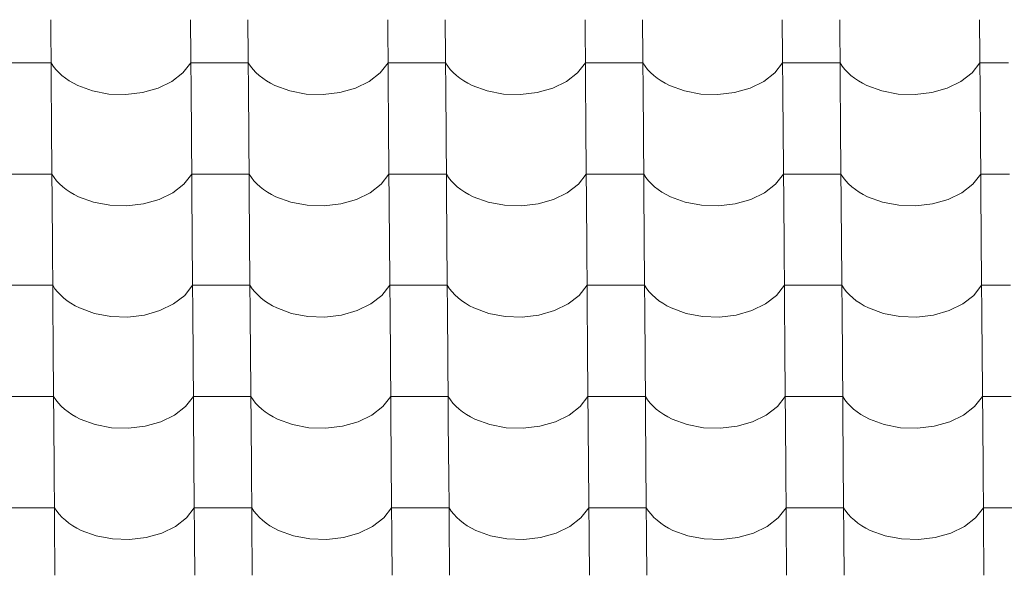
# Model space of a CAD drawing. Header units: millimetres. Extents: x -27785 to 104762, y -947 to 11132.
# Tile 66 of 146: x -12298 to -11474, y 7969 to 8433. Entities that reach past the tile are written whole.
import ezdxf

# ---------------------------------------------------------------- set-up
doc = ezdxf.new("R2010")
doc.units = ezdxf.units.MM
doc.header["$MEASUREMENT"] = 0
doc.layers.add('POHLED JIŽNÍ_1_Bourané_Výplně - Povrchové', color=7, linetype='Continuous')
doc.layers.add('POHLED JIŽNÍ_1_Konstrukce - nosné', color=7, linetype='Continuous')

# ---------------------------------------------------------------- blocks, each defined once
blk = doc.blocks.new('*X2', base_point=(-29303.7, -27473.93))
at = {"layer": 'POHLED JIŽNÍ_1_Bourané_Výplně - Povrchové', "color": 7, "linetype": 'Continuous', "lineweight": 13}
for p, q in [((-12271.74, 8433.24), (-12271.02, 8340.57)), ((-12154.78, 8433.24), (-12154.06, 8340.57)), ((-12106.74, 8433.24), (-12106.02, 8340.57)), ((-11989.78, 8433.24), (-11989.06, 8340.57)), ((-11941.75, 8433.24), (-11941.03, 8340.57)), ((-11824.79, 8433.24), (-11824.07, 8340.57)), ((-11776.75, 8433.24), (-11776.03, 8340.57)), ((-11659.79, 8433.24), (-11659.07, 8340.57)), ((-11611.76, 8433.24), (-11611.04, 8340.57)), ((-11494.79, 8433.24), (-11494.07, 8340.57)), ((-12295.48, 8397.08), (-12319.49, 8397.08)), ((-12271.46, 8397.08), (-12295.48, 8397.08)), ((-12271.46, 8397.08), (-12269.61, 8394.29)), ((-12269.61, 8394.29), (-12267.47, 8391.59)), ((-12161.1, 8388.7), (-12154.5, 8397.08)), ((-12130.48, 8397.08), (-12154.5, 8397.08)), ((-12106.46, 8397.08), (-12130.48, 8397.08)), ((-12106.46, 8397.08), (-12104.62, 8394.29)), ((-12104.62, 8394.29), (-12102.48, 8391.59)), ((-11996.1, 8388.7), (-11989.5, 8397.08)), ((-11965.48, 8397.08), (-11989.5, 8397.08)), ((-11941.47, 8397.08), (-11965.48, 8397.08)), ((-11941.47, 8397.08), (-11939.62, 8394.29)), ((-11939.62, 8394.29), (-11937.48, 8391.59)), ((-11831.11, 8388.7), (-11824.51, 8397.08)), ((-11800.49, 8397.08), (-11824.51, 8397.08)), ((-11776.47, 8397.08), (-11800.49, 8397.08)), ((-11776.47, 8397.08), (-11774.63, 8394.29)), ((-11774.63, 8394.29), (-11772.48, 8391.59)), ((-11666.11, 8388.7), (-11659.51, 8397.08)), ((-11635.49, 8397.08), (-11659.51, 8397.08)), ((-11611.48, 8397.08), (-11635.49, 8397.08)), ((-11611.48, 8397.08), (-11609.63, 8394.29)), ((-11609.63, 8394.29), (-11607.49, 8391.59)), ((-11501.12, 8388.7), (-11494.51, 8397.08)), ((-11470.5, 8397.08), (-11494.51, 8397.08)), ((-12267.47, 8391.59), (-12265.04, 8389.01)), ((-12265.04, 8389.01), (-12262.34, 8386.54)), ((-12262.34, 8386.54), (-12259.38, 8384.22)), ((-12259.38, 8384.22), (-12256.18, 8382.04)), ((-12170.35, 8381.53), (-12161.1, 8388.7)), ((-12102.48, 8391.59), (-12100.05, 8389.01)), ((-12100.05, 8389.01), (-12097.35, 8386.54)), ((-12097.35, 8386.54), (-12094.39, 8384.22)), ((-12094.39, 8384.22), (-12091.19, 8382.04)), ((-12005.36, 8381.53), (-11996.1, 8388.7)), ((-11937.48, 8391.59), (-11935.05, 8389.01)), ((-11935.05, 8389.01), (-11932.35, 8386.54)), ((-11932.35, 8386.54), (-11929.39, 8384.22)), ((-11929.39, 8384.22), (-11926.19, 8382.04)), ((-11840.36, 8381.53), (-11831.11, 8388.7)), ((-11772.48, 8391.59), (-11770.06, 8389.01)), ((-11770.06, 8389.01), (-11767.36, 8386.54)), ((-11767.36, 8386.54), (-11764.4, 8384.22)), ((-11764.4, 8384.22), (-11761.2, 8382.04)), ((-11675.37, 8381.53), (-11666.11, 8388.7)), ((-11607.49, 8391.59), (-11605.06, 8389.01)), ((-11605.06, 8389.01), (-11602.36, 8386.54)), ((-11602.36, 8386.54), (-11599.4, 8384.22)), ((-11599.4, 8384.22), (-11596.2, 8382.04)), ((-11510.37, 8381.53), (-11501.12, 8388.7)), ((-12256.18, 8382.04), (-12252.76, 8380.02)), ((-12252.76, 8380.02), (-12249.12, 8378.17)), ((-12249.12, 8378.17), (-12236.64, 8373.6)), ((-12194.82, 8372.21), (-12181.79, 8375.94)), ((-12181.79, 8375.94), (-12170.35, 8381.53)), ((-12091.19, 8382.04), (-12087.76, 8380.02)), ((-12087.76, 8380.02), (-12084.12, 8378.17)), ((-12084.12, 8378.17), (-12071.64, 8373.6)), ((-12029.82, 8372.21), (-12016.79, 8375.94)), ((-12016.79, 8375.94), (-12005.36, 8381.53)), ((-11926.19, 8382.04), (-11922.76, 8380.02)), ((-11922.76, 8380.02), (-11919.13, 8378.17)), ((-11919.13, 8378.17), (-11906.65, 8373.6)), ((-11864.83, 8372.21), (-11851.8, 8375.94)), ((-11851.8, 8375.94), (-11840.36, 8381.53)), ((-11761.2, 8382.04), (-11757.77, 8380.02)), ((-11757.77, 8380.02), (-11754.13, 8378.17)), ((-11754.13, 8378.17), (-11741.65, 8373.6)), ((-11699.83, 8372.21), (-11686.8, 8375.94)), ((-11686.8, 8375.94), (-11675.37, 8381.53)), ((-11596.2, 8382.04), (-11592.77, 8380.02)), ((-11592.77, 8380.02), (-11589.14, 8378.17)), ((-11589.14, 8378.17), (-11576.66, 8373.6)), ((-11534.83, 8372.21), (-11521.8, 8375.94)), ((-11521.8, 8375.94), (-11510.37, 8381.53)), ((-12236.64, 8373.6), (-12222.96, 8371.01)), ((-12222.96, 8371.01), (-12208.78, 8370.54)), ((-12208.78, 8370.54), (-12194.82, 8372.21)), ((-12071.64, 8373.6), (-12057.97, 8371.01)), ((-12057.97, 8371.01), (-12043.78, 8370.54)), ((-12043.78, 8370.54), (-12029.82, 8372.21)), ((-11906.65, 8373.6), (-11892.97, 8371.01)), ((-11892.97, 8371.01), (-11878.79, 8370.54)), ((-11878.79, 8370.54), (-11864.83, 8372.21)), ((-11741.65, 8373.6), (-11727.97, 8371.01)), ((-11727.97, 8371.01), (-11713.79, 8370.54)), ((-11713.79, 8370.54), (-11699.83, 8372.21)), ((-11576.66, 8373.6), (-11562.98, 8371.01)), ((-11562.98, 8371.01), (-11548.8, 8370.54)), ((-11548.8, 8370.54), (-11534.83, 8372.21)), ((-12271.02, 8340.23), (-12270.3, 8247.56)), ((-12154.06, 8340.23), (-12153.33, 8247.56)), ((-12106.02, 8340.23), (-12105.3, 8247.56)), ((-11989.06, 8340.23), (-11988.34, 8247.56)), ((-11941.03, 8340.23), (-11940.3, 8247.56)), ((-11824.06, 8340.23), (-11823.34, 8247.56)), ((-11776.03, 8340.23), (-11775.31, 8247.56)), ((-11659.07, 8340.23), (-11658.35, 8247.56)), ((-11611.03, 8340.23), (-11610.31, 8247.56)), ((-11494.07, 8340.23), (-11493.35, 8247.56)), ((-12294.75, 8304.07), (-12318.77, 8304.07)), ((-12270.74, 8304.07), (-12294.75, 8304.07)), ((-12270.74, 8304.07), (-12268.89, 8301.28)), ((-12268.89, 8301.28), (-12266.75, 8298.59)), ((-12160.38, 8295.69), (-12153.77, 8304.07)), ((-12129.76, 8304.07), (-12153.77, 8304.07)), ((-12105.74, 8304.07), (-12129.76, 8304.07)), ((-12105.74, 8304.07), (-12103.89, 8301.28)), ((-12103.89, 8301.28), (-12101.75, 8298.59)), ((-11995.38, 8295.69), (-11988.78, 8304.07)), ((-11964.76, 8304.07), (-11988.78, 8304.07)), ((-11940.74, 8304.07), (-11964.76, 8304.07)), ((-11940.74, 8304.07), (-11938.9, 8301.28)), ((-11938.9, 8301.28), (-11936.76, 8298.59)), ((-11830.38, 8295.69), (-11823.78, 8304.07)), ((-11799.76, 8304.07), (-11823.78, 8304.07)), ((-11775.75, 8304.07), (-11799.76, 8304.07)), ((-11775.75, 8304.07), (-11773.9, 8301.28)), ((-11773.9, 8301.28), (-11771.76, 8298.59)), ((-11665.39, 8295.69), (-11658.79, 8304.07)), ((-11634.77, 8304.07), (-11658.79, 8304.07)), ((-11610.75, 8304.07), (-11634.77, 8304.07)), ((-11610.75, 8304.07), (-11608.91, 8301.28)), ((-11608.91, 8301.28), (-11606.76, 8298.59)), ((-11500.39, 8295.69), (-11493.79, 8304.07)), ((-11469.77, 8304.07), (-11493.79, 8304.07)), ((-12266.75, 8298.59), (-12264.32, 8296)), ((-12264.32, 8296), (-12261.62, 8293.53)), ((-12261.62, 8293.53), (-12258.66, 8291.21)), ((-12169.63, 8288.52), (-12160.38, 8295.69)), ((-12101.75, 8298.59), (-12099.32, 8296)), ((-12099.32, 8296), (-12096.62, 8293.53)), ((-12096.62, 8293.53), (-12093.67, 8291.21)), ((-12004.63, 8288.52), (-11995.38, 8295.69)), ((-11936.76, 8298.59), (-11934.33, 8296)), ((-11934.33, 8296), (-11931.63, 8293.53)), ((-11931.63, 8293.53), (-11928.67, 8291.21)), ((-11839.64, 8288.52), (-11830.38, 8295.69)), ((-11771.76, 8298.59), (-11769.33, 8296)), ((-11769.33, 8296), (-11766.63, 8293.53)), ((-11766.63, 8293.53), (-11763.67, 8291.21)), ((-11674.64, 8288.52), (-11665.39, 8295.69)), ((-11606.76, 8298.59), (-11604.34, 8296)), ((-11604.34, 8296), (-11601.64, 8293.53)), ((-11601.64, 8293.53), (-11598.68, 8291.21)), ((-11509.65, 8288.52), (-11500.39, 8295.69)), ((-12258.66, 8291.21), (-12255.46, 8289.03)), ((-12255.46, 8289.03), (-12252.03, 8287.01)), ((-12252.03, 8287.01), (-12248.4, 8285.16)), ((-12248.4, 8285.16), (-12235.92, 8280.59)), ((-12181.06, 8282.93), (-12169.63, 8288.52)), ((-12093.67, 8291.21), (-12090.46, 8289.03)), ((-12090.46, 8289.03), (-12087.04, 8287.01)), ((-12087.04, 8287.01), (-12083.4, 8285.16)), ((-12083.4, 8285.16), (-12070.92, 8280.59)), ((-12016.07, 8282.93), (-12004.63, 8288.52)), ((-11928.67, 8291.21), (-11925.47, 8289.03)), ((-11925.47, 8289.03), (-11922.04, 8287.01)), ((-11922.04, 8287.01), (-11918.4, 8285.16)), ((-11918.4, 8285.16), (-11905.93, 8280.59)), ((-11851.07, 8282.93), (-11839.64, 8288.52)), ((-11763.67, 8291.21), (-11760.47, 8289.03)), ((-11760.47, 8289.03), (-11757.04, 8287.01)), ((-11757.04, 8287.01), (-11753.41, 8285.16)), ((-11753.41, 8285.16), (-11740.93, 8280.59)), ((-11686.08, 8282.93), (-11674.64, 8288.52)), ((-11598.68, 8291.21), (-11595.48, 8289.03)), ((-11595.48, 8289.03), (-11592.05, 8287.01)), ((-11592.05, 8287.01), (-11588.41, 8285.16)), ((-11588.41, 8285.16), (-11575.93, 8280.59)), ((-11521.08, 8282.93), (-11509.65, 8288.52)), ((-12235.92, 8280.59), (-12222.24, 8278)), ((-12222.24, 8278), (-12208.06, 8277.53)), ((-12208.06, 8277.53), (-12194.09, 8279.2)), ((-12194.09, 8279.2), (-12181.06, 8282.93)), ((-12070.92, 8280.59), (-12057.24, 8278)), ((-12057.24, 8278), (-12043.06, 8277.53)), ((-12043.06, 8277.53), (-12029.1, 8279.2)), ((-12029.1, 8279.2), (-12016.07, 8282.93)), ((-11905.93, 8280.59), (-11892.25, 8278)), ((-11892.25, 8278), (-11878.06, 8277.53)), ((-11878.06, 8277.53), (-11864.1, 8279.2)), ((-11864.1, 8279.2), (-11851.07, 8282.93)), ((-11740.93, 8280.59), (-11727.25, 8278)), ((-11727.25, 8278), (-11713.07, 8277.53)), ((-11713.07, 8277.53), (-11699.11, 8279.2)), ((-11699.11, 8279.2), (-11686.08, 8282.93)), ((-11575.93, 8280.59), (-11562.25, 8278)), ((-11562.25, 8278), (-11548.07, 8277.53)), ((-11548.07, 8277.53), (-11534.11, 8279.2)), ((-11534.11, 8279.2), (-11521.08, 8282.93)), ((-12270.29, 8247.22), (-12269.57, 8154.55)), ((-12153.33, 8247.22), (-12152.61, 8154.55)), ((-12105.3, 8247.22), (-12104.58, 8154.55)), ((-11988.34, 8247.22), (-11987.61, 8154.55)), ((-11940.3, 8247.22), (-11939.58, 8154.55)), ((-11823.34, 8247.22), (-11822.62, 8154.55)), ((-11775.31, 8247.22), (-11774.58, 8154.55)), ((-11658.34, 8247.22), (-11657.62, 8154.55)), ((-11610.31, 8247.22), (-11609.59, 8154.55)), ((-11493.35, 8247.22), (-11492.63, 8154.55)), ((-12294.03, 8211.07), (-12318.05, 8211.07)), ((-12270.01, 8211.07), (-12294.03, 8211.07)), ((-12270.01, 8211.07), (-12268.17, 8208.27)), ((-12159.65, 8202.68), (-12153.05, 8211.07)), ((-12129.03, 8211.07), (-12153.05, 8211.07)), ((-12105.02, 8211.07), (-12129.03, 8211.07)), ((-12105.02, 8211.07), (-12103.17, 8208.27)), ((-11994.66, 8202.68), (-11988.05, 8211.07)), ((-11964.04, 8211.07), (-11988.05, 8211.07)), ((-11940.02, 8211.07), (-11964.04, 8211.07)), ((-11940.02, 8211.07), (-11938.17, 8208.27)), ((-11829.66, 8202.68), (-11823.06, 8211.07)), ((-11799.04, 8211.07), (-11823.06, 8211.07)), ((-11775.02, 8211.07), (-11799.04, 8211.07)), ((-11775.02, 8211.07), (-11773.18, 8208.27)), ((-11664.66, 8202.68), (-11658.06, 8211.07)), ((-11634.05, 8211.07), (-11658.06, 8211.07)), ((-11610.03, 8211.07), (-11634.05, 8211.07)), ((-11610.03, 8211.07), (-11608.18, 8208.27)), ((-11499.67, 8202.68), (-11493.07, 8211.07)), ((-11469.05, 8211.07), (-11493.07, 8211.07)), ((-12268.17, 8208.27), (-12266.02, 8205.58)), ((-12266.02, 8205.58), (-12263.6, 8202.99)), ((-12263.6, 8202.99), (-12260.9, 8200.53)), ((-12168.91, 8195.51), (-12159.65, 8202.68)), ((-12103.17, 8208.27), (-12101.03, 8205.58)), ((-12101.03, 8205.58), (-12098.6, 8202.99)), ((-12098.6, 8202.99), (-12095.9, 8200.53)), ((-12003.91, 8195.51), (-11994.66, 8202.68)), ((-11938.17, 8208.27), (-11936.03, 8205.58)), ((-11936.03, 8205.58), (-11933.6, 8202.99)), ((-11933.6, 8202.99), (-11930.9, 8200.53)), ((-11838.91, 8195.51), (-11829.66, 8202.68)), ((-11773.18, 8208.27), (-11771.04, 8205.58)), ((-11771.04, 8205.58), (-11768.61, 8202.99)), ((-11768.61, 8202.99), (-11765.91, 8200.53)), ((-11673.92, 8195.51), (-11664.66, 8202.68)), ((-11608.18, 8208.27), (-11606.04, 8205.58)), ((-11606.04, 8205.58), (-11603.61, 8202.99)), ((-11603.61, 8202.99), (-11600.91, 8200.53)), ((-11508.92, 8195.51), (-11499.67, 8202.68)), ((-12260.9, 8200.53), (-12257.94, 8198.2)), ((-12257.94, 8198.2), (-12254.74, 8196.02)), ((-12254.74, 8196.02), (-12251.31, 8194)), ((-12180.34, 8189.92), (-12168.91, 8195.51)), ((-12095.9, 8200.53), (-12092.94, 8198.2)), ((-12092.94, 8198.2), (-12089.74, 8196.02)), ((-12089.74, 8196.02), (-12086.31, 8194)), ((-12015.34, 8189.92), (-12003.91, 8195.51)), ((-11930.9, 8200.53), (-11927.95, 8198.2)), ((-11927.95, 8198.2), (-11924.74, 8196.02)), ((-11924.74, 8196.02), (-11921.32, 8194)), ((-11850.35, 8189.92), (-11838.91, 8195.51)), ((-11765.91, 8200.53), (-11762.95, 8198.2)), ((-11762.95, 8198.2), (-11759.75, 8196.02)), ((-11759.75, 8196.02), (-11756.32, 8194)), ((-11685.35, 8189.92), (-11673.92, 8195.51)), ((-11600.91, 8200.53), (-11597.95, 8198.2)), ((-11597.95, 8198.2), (-11594.75, 8196.02)), ((-11594.75, 8196.02), (-11591.32, 8194)), ((-11520.36, 8189.92), (-11508.92, 8195.51)), ((-12251.31, 8194), (-12247.67, 8192.15)), ((-12247.67, 8192.15), (-12235.19, 8187.58)), ((-12235.19, 8187.58), (-12221.51, 8184.99)), ((-12207.33, 8184.52), (-12193.37, 8186.19)), ((-12193.37, 8186.19), (-12180.34, 8189.92)), ((-12086.31, 8194), (-12082.68, 8192.15)), ((-12082.68, 8192.15), (-12070.2, 8187.58)), ((-12070.2, 8187.58), (-12056.52, 8184.99)), ((-12042.34, 8184.52), (-12028.37, 8186.19)), ((-12028.37, 8186.19), (-12015.34, 8189.92)), ((-11921.32, 8194), (-11917.68, 8192.15)), ((-11917.68, 8192.15), (-11905.2, 8187.58)), ((-11905.2, 8187.58), (-11891.52, 8184.99)), ((-11877.34, 8184.52), (-11863.38, 8186.19)), ((-11863.38, 8186.19), (-11850.35, 8189.92)), ((-11756.32, 8194), (-11752.68, 8192.15)), ((-11752.68, 8192.15), (-11740.21, 8187.58)), ((-11740.21, 8187.58), (-11726.53, 8184.99)), ((-11712.34, 8184.52), (-11698.38, 8186.19)), ((-11698.38, 8186.19), (-11685.35, 8189.92)), ((-11591.32, 8194), (-11587.69, 8192.15)), ((-11587.69, 8192.15), (-11575.21, 8187.58)), ((-11575.21, 8187.58), (-11561.53, 8184.99)), ((-11547.35, 8184.52), (-11533.39, 8186.19)), ((-11533.39, 8186.19), (-11520.36, 8189.92)), ((-12221.51, 8184.99), (-12207.33, 8184.52)), ((-12056.52, 8184.99), (-12042.34, 8184.52)), ((-11891.52, 8184.99), (-11877.34, 8184.52)), ((-11726.53, 8184.99), (-11712.34, 8184.52)), ((-11561.53, 8184.99), (-11547.35, 8184.52)), ((-12269.57, 8154.21), (-12268.85, 8061.54)), ((-12152.61, 8154.21), (-12151.89, 8061.54)), ((-12104.57, 8154.21), (-12103.85, 8061.54)), ((-11987.61, 8154.21), (-11986.89, 8061.54)), ((-11939.58, 8154.21), (-11938.86, 8061.54)), ((-11822.62, 8154.21), (-11821.89, 8061.54)), ((-11774.58, 8154.21), (-11773.86, 8061.54)), ((-11657.62, 8154.21), (-11656.9, 8061.54)), ((-11609.59, 8154.21), (-11608.86, 8061.54)), ((-11492.62, 8154.21), (-11491.9, 8061.54)), ((-12293.31, 8118.06), (-12317.32, 8118.06)), ((-12269.29, 8118.06), (-12293.31, 8118.06)), ((-12269.29, 8118.06), (-12267.44, 8115.26)), ((-12267.44, 8115.26), (-12265.3, 8112.57)), ((-12265.3, 8112.57), (-12262.87, 8109.98)), ((-12158.93, 8109.67), (-12152.33, 8118.06)), ((-12128.31, 8118.06), (-12152.33, 8118.06)), ((-12104.29, 8118.06), (-12128.31, 8118.06)), ((-12104.29, 8118.06), (-12102.45, 8115.26)), ((-12102.45, 8115.26), (-12100.3, 8112.57)), ((-12100.3, 8112.57), (-12097.88, 8109.98)), ((-11993.93, 8109.67), (-11987.33, 8118.06)), ((-11963.31, 8118.06), (-11987.33, 8118.06)), ((-11939.3, 8118.06), (-11963.31, 8118.06)), ((-11939.3, 8118.06), (-11937.45, 8115.26)), ((-11937.45, 8115.26), (-11935.31, 8112.57)), ((-11935.31, 8112.57), (-11932.88, 8109.98)), ((-11828.94, 8109.67), (-11822.33, 8118.06)), ((-11798.32, 8118.06), (-11822.33, 8118.06)), ((-11774.3, 8118.06), (-11798.32, 8118.06)), ((-11774.3, 8118.06), (-11772.45, 8115.26)), ((-11772.45, 8115.26), (-11770.31, 8112.57)), ((-11770.31, 8112.57), (-11767.88, 8109.98)), ((-11663.94, 8109.67), (-11657.34, 8118.06)), ((-11633.32, 8118.06), (-11657.34, 8118.06)), ((-11609.3, 8118.06), (-11633.32, 8118.06)), ((-11609.3, 8118.06), (-11607.46, 8115.26)), ((-11607.46, 8115.26), (-11605.32, 8112.57)), ((-11605.32, 8112.57), (-11602.89, 8109.98)), ((-11498.95, 8109.67), (-11492.34, 8118.06)), ((-11468.33, 8118.06), (-11492.34, 8118.06)), ((-12262.87, 8109.98), (-12260.17, 8107.52)), ((-12260.17, 8107.52), (-12257.21, 8105.19)), ((-12257.21, 8105.19), (-12254.01, 8103.01)), ((-12168.18, 8102.5), (-12158.93, 8109.67)), ((-12097.88, 8109.98), (-12095.18, 8107.52)), ((-12095.18, 8107.52), (-12092.22, 8105.19)), ((-12092.22, 8105.19), (-12089.02, 8103.01)), ((-12003.19, 8102.5), (-11993.93, 8109.67)), ((-11932.88, 8109.98), (-11930.18, 8107.52)), ((-11930.18, 8107.52), (-11927.22, 8105.19)), ((-11927.22, 8105.19), (-11924.02, 8103.01)), ((-11838.19, 8102.5), (-11828.94, 8109.67)), ((-11767.88, 8109.98), (-11765.18, 8107.52)), ((-11765.18, 8107.52), (-11762.23, 8105.19)), ((-11762.23, 8105.19), (-11759.02, 8103.01)), ((-11673.2, 8102.5), (-11663.94, 8109.67)), ((-11602.89, 8109.98), (-11600.19, 8107.52)), ((-11600.19, 8107.52), (-11597.23, 8105.19)), ((-11597.23, 8105.19), (-11594.03, 8103.01)), ((-11508.2, 8102.5), (-11498.95, 8109.67)), ((-12254.01, 8103.01), (-12250.58, 8100.99)), ((-12250.58, 8100.99), (-12246.95, 8099.14)), ((-12246.95, 8099.14), (-12234.47, 8094.57)), ((-12192.65, 8093.18), (-12179.62, 8096.91)), ((-12179.62, 8096.91), (-12168.18, 8102.5)), ((-12089.02, 8103.01), (-12085.59, 8100.99)), ((-12085.59, 8100.99), (-12081.95, 8099.14)), ((-12081.95, 8099.14), (-12069.47, 8094.57)), ((-12027.65, 8093.18), (-12014.62, 8096.91)), ((-12014.62, 8096.91), (-12003.19, 8102.5)), ((-11924.02, 8103.01), (-11920.59, 8100.99)), ((-11920.59, 8100.99), (-11916.96, 8099.14)), ((-11916.96, 8099.14), (-11904.48, 8094.57)), ((-11862.65, 8093.18), (-11849.62, 8096.91)), ((-11849.62, 8096.91), (-11838.19, 8102.5)), ((-11759.02, 8103.01), (-11755.6, 8100.99)), ((-11755.6, 8100.99), (-11751.96, 8099.14)), ((-11751.96, 8099.14), (-11739.48, 8094.57)), ((-11697.66, 8093.18), (-11684.63, 8096.91)), ((-11684.63, 8096.91), (-11673.2, 8102.5)), ((-11594.03, 8103.01), (-11590.6, 8100.99)), ((-11590.6, 8100.99), (-11586.96, 8099.14)), ((-11586.96, 8099.14), (-11574.49, 8094.57)), ((-11532.66, 8093.18), (-11519.63, 8096.91)), ((-11519.63, 8096.91), (-11508.2, 8102.5)), ((-12234.47, 8094.57), (-12220.79, 8091.98)), ((-12220.79, 8091.98), (-12206.61, 8091.51)), ((-12206.61, 8091.51), (-12192.65, 8093.18)), ((-12069.47, 8094.57), (-12055.79, 8091.98)), ((-12055.79, 8091.98), (-12041.61, 8091.51)), ((-12041.61, 8091.51), (-12027.65, 8093.18)), ((-11904.48, 8094.57), (-11890.8, 8091.98)), ((-11890.8, 8091.98), (-11876.62, 8091.51)), ((-11876.62, 8091.51), (-11862.65, 8093.18)), ((-11739.48, 8094.57), (-11725.8, 8091.98)), ((-11725.8, 8091.98), (-11711.62, 8091.51)), ((-11711.62, 8091.51), (-11697.66, 8093.18)), ((-11574.49, 8094.57), (-11560.81, 8091.98)), ((-11560.81, 8091.98), (-11546.62, 8091.51)), ((-11546.62, 8091.51), (-11532.66, 8093.18)), ((-12268.85, 8061.2), (-12268.12, 7968.53)), ((-12151.88, 8061.2), (-12151.16, 7968.53)), ((-12103.85, 8061.2), (-12103.13, 7968.53)), ((-11986.89, 8061.2), (-11986.17, 7968.53)), ((-11938.85, 8061.2), (-11938.13, 7968.53)), ((-11821.89, 8061.2), (-11821.17, 7968.53)), ((-11773.86, 8061.2), (-11773.14, 7968.53)), ((-11656.9, 8061.2), (-11656.18, 7968.53)), ((-11608.86, 8061.2), (-11608.14, 7968.53)), ((-11491.9, 8061.2), (-11491.18, 7968.53)), ((-12292.58, 8025.05), (-12316.6, 8025.05)), ((-12268.56, 8025.05), (-12292.58, 8025.05)), ((-12268.56, 8025.05), (-12266.72, 8022.25)), ((-12266.72, 8022.25), (-12264.58, 8019.56)), ((-12158.21, 8016.66), (-12151.6, 8025.05)), ((-12127.59, 8025.05), (-12151.6, 8025.05)), ((-12103.57, 8025.05), (-12127.59, 8025.05)), ((-12103.57, 8025.05), (-12101.72, 8022.25)), ((-12101.72, 8022.25), (-12099.58, 8019.56)), ((-11993.21, 8016.66), (-11986.61, 8025.05)), ((-11962.59, 8025.05), (-11986.61, 8025.05)), ((-11938.57, 8025.05), (-11962.59, 8025.05)), ((-11938.57, 8025.05), (-11936.73, 8022.25)), ((-11936.73, 8022.25), (-11934.58, 8019.56)), ((-11828.21, 8016.66), (-11821.61, 8025.05)), ((-11797.59, 8025.05), (-11821.61, 8025.05)), ((-11773.58, 8025.05), (-11797.59, 8025.05)), ((-11773.58, 8025.05), (-11771.73, 8022.25)), ((-11771.73, 8022.25), (-11769.59, 8019.56)), ((-11663.22, 8016.66), (-11656.61, 8025.05)), ((-11632.6, 8025.05), (-11656.61, 8025.05)), ((-11608.58, 8025.05), (-11632.6, 8025.05)), ((-11608.58, 8025.05), (-11606.74, 8022.25)), ((-11606.74, 8022.25), (-11604.59, 8019.56)), ((-11498.22, 8016.66), (-11491.62, 8025.05)), ((-11467.6, 8025.05), (-11491.62, 8025.05)), ((-12264.58, 8019.56), (-12262.15, 8016.97)), ((-12262.15, 8016.97), (-12259.45, 8014.51)), ((-12259.45, 8014.51), (-12256.49, 8012.18)), ((-12167.46, 8009.49), (-12158.21, 8016.66)), ((-12099.58, 8019.56), (-12097.15, 8016.97)), ((-12097.15, 8016.97), (-12094.45, 8014.51)), ((-12094.45, 8014.51), (-12091.49, 8012.18)), ((-12002.46, 8009.49), (-11993.21, 8016.66)), ((-11934.58, 8019.56), (-11932.16, 8016.97)), ((-11932.16, 8016.97), (-11929.46, 8014.51)), ((-11929.46, 8014.51), (-11926.5, 8012.18)), ((-11837.47, 8009.49), (-11828.21, 8016.66)), ((-11769.59, 8019.56), (-11767.16, 8016.97)), ((-11767.16, 8016.97), (-11764.46, 8014.51)), ((-11764.46, 8014.51), (-11761.5, 8012.18)), ((-11672.47, 8009.49), (-11663.22, 8016.66)), ((-11604.59, 8019.56), (-11602.17, 8016.97)), ((-11602.17, 8016.97), (-11599.47, 8014.51)), ((-11599.47, 8014.51), (-11596.51, 8012.18)), ((-11507.48, 8009.49), (-11498.22, 8016.66)), ((-12256.49, 8012.18), (-12253.29, 8010)), ((-12253.29, 8010), (-12249.86, 8007.98)), ((-12249.86, 8007.98), (-12246.23, 8006.13)), ((-12246.23, 8006.13), (-12233.75, 8001.56)), ((-12178.89, 8003.9), (-12167.46, 8009.49)), ((-12091.49, 8012.18), (-12088.29, 8010)), ((-12088.29, 8010), (-12084.86, 8007.98)), ((-12084.86, 8007.98), (-12081.23, 8006.13)), ((-12081.23, 8006.13), (-12068.75, 8001.56)), ((-12013.9, 8003.9), (-12002.46, 8009.49)), ((-11926.5, 8012.18), (-11923.3, 8010)), ((-11923.3, 8010), (-11919.87, 8007.98)), ((-11919.87, 8007.98), (-11916.23, 8006.13)), ((-11916.23, 8006.13), (-11903.75, 8001.56)), ((-11848.9, 8003.9), (-11837.47, 8009.49)), ((-11761.5, 8012.18), (-11758.3, 8010)), ((-11758.3, 8010), (-11754.87, 8007.98)), ((-11754.87, 8007.98), (-11751.24, 8006.13)), ((-11751.24, 8006.13), (-11738.76, 8001.56)), ((-11683.91, 8003.9), (-11672.47, 8009.49)), ((-11596.51, 8012.18), (-11593.3, 8010)), ((-11593.3, 8010), (-11589.88, 8007.98)), ((-11589.88, 8007.98), (-11586.24, 8006.13)), ((-11586.24, 8006.13), (-11573.76, 8001.56)), ((-11518.91, 8003.9), (-11507.48, 8009.49)), ((-12233.75, 8001.56), (-12220.07, 7998.98)), ((-12220.07, 7998.98), (-12205.88, 7998.5)), ((-12205.88, 7998.5), (-12191.92, 8000.17)), ((-12191.92, 8000.17), (-12178.89, 8003.9)), ((-12068.75, 8001.56), (-12055.07, 7998.98)), ((-12055.07, 7998.98), (-12040.89, 7998.5)), ((-12040.89, 7998.5), (-12026.93, 8000.17)), ((-12026.93, 8000.17), (-12013.9, 8003.9)), ((-11903.75, 8001.56), (-11890.07, 7998.98)), ((-11890.07, 7998.98), (-11875.89, 7998.5)), ((-11875.89, 7998.5), (-11861.93, 8000.17)), ((-11861.93, 8000.17), (-11848.9, 8003.9)), ((-11738.76, 8001.56), (-11725.08, 7998.98)), ((-11725.08, 7998.98), (-11710.9, 7998.5)), ((-11710.9, 7998.5), (-11696.93, 8000.17)), ((-11696.93, 8000.17), (-11683.91, 8003.9)), ((-11573.76, 8001.56), (-11560.08, 7998.98)), ((-11560.08, 7998.98), (-11545.9, 7998.5)), ((-11545.9, 7998.5), (-11531.94, 8000.17)), ((-11531.94, 8000.17), (-11518.91, 8003.9))]:
    blk.add_line(p, q, dxfattribs=at)

msp = doc.modelspace()

# ---------------------------------------------------------------- block references
at = {"layer": 'POHLED JIŽNÍ_1_Konstrukce - nosné', "color": 9, "linetype": 'Continuous', "lineweight": 13}
msp.add_blockref('*X2', (-29303.7, -27473.93), dxfattribs=at)

doc.saveas('drawing.dxf')
